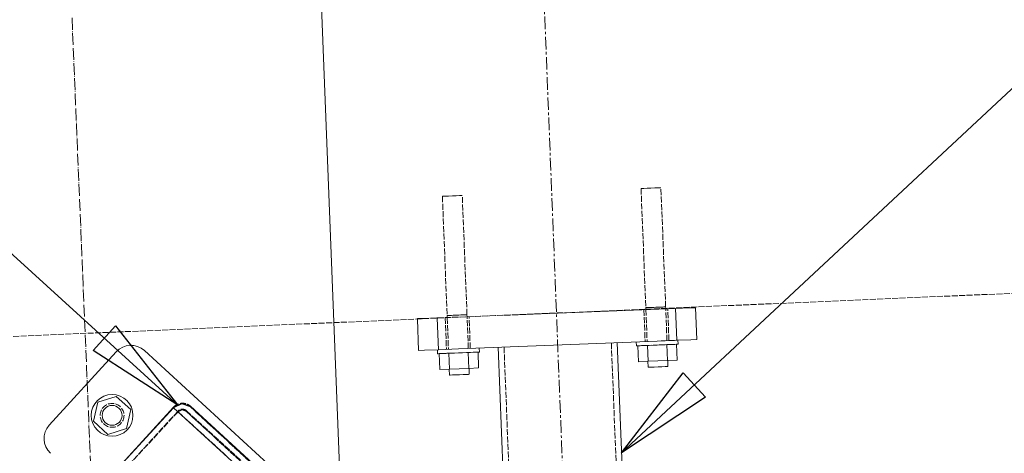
# Model space of a CAD drawing. Header units: millimetres. Extents: x -15129 to 9171, y -18789 to 5877.
# Tile 185 of 256: x -12043 to -11548, y -1193 to -975. Entities that reach past the tile are written whole.
import ezdxf

# ---------------------------------------------------------------- set-up
doc = ezdxf.new("R2010")
doc.units = ezdxf.units.MM
for name, pattern in [('ACAD_ISO02W100', [15, 12, -3]), ('ACAD_ISO04W100', [30, 24, -3, 0, -3]), ('CENTER', [50.8, 31.75, -6.35, 6.35, -6.35])]:
    doc.linetypes.add(name, pattern=pattern)
for name, color, linetype in [('AS_Belki', 145, 'Continuous'), ('AS_Blachy', 30, 'Continuous'), ('AS_DIM_ON', 7, 'Continuous'), ('AS_Kotwy', 9, 'Continuous'), ('AS_Sciany betonowe', 252, 'Continuous'), ('AS_Siatki', 72, 'Continuous')]:
    doc.layers.add(name, color=color, linetype=linetype)

msp = doc.modelspace()

# ---------------------------------------------------------------- linework, layer by layer
at = {"color": 7, "lineweight": 13}
for p, q in [((-11963.84, -1168.62), (-12671.38, -524.36)), ((-11740.59, -1192.66), (-11457.5, -928.55))]:
    msp.add_line(p, q, dxfattribs=at)
at = {"color": 5, "linetype": 'CENTER', "lineweight": 13, "ltscale": 0.2}
msp.add_line((-11791.27, -668.67, -8532.25), (-11765.04, -1333.97, 3773.14), dxfattribs=at)
at = {"color": 0, "linetype": 'ByBlock', "lineweight": -2}
for p, q in [((-11995.2, -1128.79), (-12006.42, -1141.12)), ((-11995.2, -1128.79), (-11963.84, -1168.62)), ((-11963.84, -1168.62), (-12006.42, -1141.12)), ((-11740.59, -1192.66), (-11709.71, -1152.46)), ((-11698.35, -1164.64), (-11709.71, -1152.46)), ((-11698.35, -1164.64), (-11740.59, -1192.66))]:
    msp.add_line(p, q, dxfattribs=at)
at = {"layer": 'AS_Belki', "color": 84, "linetype": 'ACAD_ISO02W100', "lineweight": 13, "ltscale": 0.25}
for p, q in [((-11735.6, -1395.27), (-11745.77, -1137.31)), ((-11799.73, -1139.44), (-11791.67, -1343.95)), ((-11963.73, -1171.94), (-11996.27, -1207.22)), ((-11996.11, -1207.03), (-11963.71, -1171.62)), ((-11961.65, -1170.97), (-11963.73, -1171.94)), ((-11963.73, -1171.94), (-9882.04, -3076.96)), ((-11963.71, -1171.62), (-11961.63, -1170.64)), ((-11959.5, -1171.76), (-11961.65, -1170.97)), ((-11961.63, -1170.64), (-11959.47, -1171.43)), ((-11959.5, -1171.76), (-11924.35, -1204.18)), ((-11891.61, -1233.88), (-11959.5, -1171.76)), ((-11959.47, -1171.43), (-11924.06, -1203.83)), ((-11957.46, -1169.55), (-11922.32, -1201.97))]:
    msp.add_line(p, q, dxfattribs=at)
at = {"layer": 'AS_Belki', "color": 145, "linetype": 'Continuous', "lineweight": 13, "ltscale": 0.25}
for p, q in [((-11742.78, -1137.19), (-11738.4, -1248.13)), ((-11802.73, -1139.56), (-11794.78, -1341.08)), ((-11961.76, -1167.98), (-11965.93, -1169.91)), ((-11961.76, -1167.65), (-11965.92, -1169.59)), ((-11957.45, -1169.22), (-11961.76, -1167.65)), ((-11957.46, -1169.55), (-11961.76, -1167.98)), ((-11965.93, -1169.91), (-11998.47, -1205.19)), ((-11965.92, -1169.59), (-11998.33, -1205)), ((-11893.62, -1236.08), (-11965.93, -1169.91)), ((-11889.59, -1231.67), (-11957.46, -1169.55)), ((-11922.04, -1201.62), (-11957.45, -1169.22))]:
    msp.add_line(p, q, dxfattribs=at)
at = {"layer": 'AS_Belki', "color": 84, "linetype": 'ACAD_ISO02W100', "lineweight": 13, "ltscale": 0.25, "extrusion": (5.20778e-14, -1.1149e-13, -1)}
msp.add_arc((11961.5, -1173.64), 6, 42.4625, 132.4625, dxfattribs=at)
at = {"layer": 'AS_Belki', "color": 84, "linetype": 'ACAD_ISO02W100', "lineweight": 13, "ltscale": 0.25}
msp.add_arc((-11961.5, -1173.64), 3, 47.5375, 137.5375, dxfattribs=at)
at = {"layer": 'AS_Blachy', "color": 84, "linetype": 'ACAD_ISO02W100', "lineweight": 13, "ltscale": 0.25}
for p, q in [((-11833.34, -1124.75), (-11793.69, -1123.19)), ((-11817.34, -1124.21), (-11817.35, -1124.12)), ((-11729.42, -1120.65), (-11728.79, -1136.64)), ((-11716.8, -1136.17), (-11717.43, -1120.18)), ((-11843.33, -1125.14), (-11840.4, -1125.03)), ((-11843.32, -1125.33), (-11843.33, -1125.14)), ((-11843.33, -1125.14), (-11843.32, -1125.33)), ((-11840.4, -1125.03), (-11833.34, -1124.75)), ((-11833.34, -1124.75), (-11833.33, -1124.9)), ((-11833.33, -1124.9), (-11833.34, -1124.75)), ((-11829.34, -1124.59), (-11829.34, -1124.73)), ((-11829.34, -1124.73), (-11828.71, -1140.58)), ((-11816.72, -1140.11), (-11817.34, -1124.21))]:
    msp.add_line(p, q, dxfattribs=at)
at = {"layer": 'AS_Blachy', "color": 145, "linetype": 'Continuous', "lineweight": 13, "ltscale": 0.25}
for p, q in [((-11793.69, -1123.19), (-11713.43, -1120.02)), ((-11713.43, -1120.02), (-11706.36, -1119.74)), ((-11712.8, -1136.01), (-11713.43, -1120.02)), ((-11706.36, -1119.74), (-11703.44, -1119.63)), ((-11702.81, -1135.62), (-11703.44, -1119.63)), ((-11843.32, -1125.33), (-11842.7, -1141.13)), ((-11833.33, -1124.9), (-11832.71, -1140.74)), ((-11722.79, -1136.4), (-11822.71, -1140.34)), ((-11722.79, -1136.4), (-11712.8, -1136.01)), ((-11705.73, -1135.73), (-11712.8, -1136.01)), ((-11702.81, -1135.62), (-11705.73, -1135.73)), ((-11994.76, -1141.85), (-12028.51, -1178.74)), ((-11892.1, -1222.24), (-11980.63, -1141.22)), ((-11839.77, -1141.02), (-11842.7, -1141.13)), ((-11832.71, -1140.74), (-11839.77, -1141.02)), ((-11822.71, -1140.34), (-11832.71, -1140.74))]:
    msp.add_line(p, q, dxfattribs=at)
at = {"layer": 'AS_Blachy', "color": 84, "linetype": 'ACAD_ISO02W100', "lineweight": 13, "ltscale": 0.25}
msp.add_circle((-11996.88, -1173.79), 6, dxfattribs=at)
at = {"layer": 'AS_Blachy', "color": 145, "linetype": 'Continuous', "lineweight": 13, "ltscale": 0.25}
for centre, start, end in [((-11987.38, -1148.6), 47.5375, 137.5375), ((-12021.13, -1185.49), 137.5375, 227.5375)]:
    msp.add_arc(centre, 10, start, end, dxfattribs=at)
at = {"layer": 'AS_DIM_ON', "color": 5, "lineweight": 13}
msp.add_line((-11964.8, 888.23), (-11881.73, -1218.76), dxfattribs=at)
at = {"layer": 'AS_Kotwy', "color": 84, "linetype": 'ACAD_ISO02W100', "lineweight": 13, "ltscale": 0.25}
for p, q in [((-11730.44, -1059.65), (-11730.82, -1059.66)), ((-11730.82, -1059.66), (-11728.46, -1119.61)), ((-11729.36, -1059.6), (-11730.44, -1059.65)), ((-11727.74, -1059.54), (-11729.36, -1059.6)), ((-11725.83, -1059.46), (-11727.74, -1059.54)), ((-11723.91, -1059.39), (-11725.83, -1059.46)), ((-11722.29, -1059.32), (-11723.91, -1059.39)), ((-11721.21, -1059.28), (-11722.29, -1059.32)), ((-11720.83, -1059.27), (-11721.21, -1059.28)), ((-11718.47, -1119.22), (-11720.83, -1059.27)), ((-11830.36, -1063.58), (-11830.74, -1063.6)), ((-11830.74, -1063.6), (-11828.38, -1123.55)), ((-11829.28, -1063.54), (-11830.36, -1063.58)), ((-11827.66, -1063.48), (-11829.28, -1063.54)), ((-11825.75, -1063.4), (-11827.66, -1063.48)), ((-11823.84, -1063.33), (-11825.75, -1063.4)), ((-11822.21, -1063.26), (-11823.84, -1063.33)), ((-11821.13, -1063.22), (-11822.21, -1063.26)), ((-11820.75, -1063.21), (-11821.13, -1063.22)), ((-11818.39, -1123.16), (-11820.75, -1063.21)), ((-11719.31, -1119.25), (-11718.85, -1119.23)), ((-11718.85, -1119.23), (-11718.56, -1119.22)), ((-11718.56, -1119.22), (-11718.47, -1119.22)), ((-11718.44, -1119.94), (-11718.47, -1119.22)), ((-11828.38, -1123.55), (-11828.34, -1124.55)), ((-11828.38, -1123.55), (-11828.28, -1123.55)), ((-11828.28, -1123.55), (-11828, -1123.54)), ((-11828, -1123.54), (-11827.54, -1123.52)), ((-11827.54, -1123.52), (-11826.92, -1123.5)), ((-11826.92, -1123.5), (-11826.16, -1123.47)), ((-11826.16, -1123.47), (-11825.3, -1123.43)), ((-11825.3, -1123.43), (-11824.36, -1123.39)), ((-11824.36, -1123.39), (-11823.38, -1123.36)), ((-11823.38, -1123.36), (-11822.41, -1123.32)), ((-11822.41, -1123.32), (-11821.47, -1123.28)), ((-11821.47, -1123.28), (-11820.61, -1123.25)), ((-11820.61, -1123.25), (-11819.85, -1123.22)), ((-11819.85, -1123.22), (-11819.23, -1123.19)), ((-11819.23, -1123.19), (-11818.77, -1123.17)), ((-11818.77, -1123.17), (-11818.48, -1123.16)), ((-11818.48, -1123.16), (-11818.39, -1123.16)), ((-11818.35, -1124.16), (-11818.39, -1123.16)), ((-11818.34, -1124.25), (-11818.35, -1124.16)), ((-11728.46, -1119.61), (-11728.43, -1120.37)), ((-11728.46, -1119.61), (-11728.36, -1119.61)), ((-11728.42, -1120.61), (-11727.79, -1136.6)), ((-11728.36, -1119.61), (-11728.08, -1119.6)), ((-11728.08, -1119.6), (-11727.62, -1119.58)), ((-11727.62, -1119.58), (-11726.99, -1119.56)), ((-11726.99, -1119.56), (-11726.24, -1119.53)), ((-11726.24, -1119.53), (-11725.37, -1119.49)), ((-11725.37, -1119.49), (-11724.44, -1119.46)), ((-11724.44, -1119.46), (-11723.46, -1119.42)), ((-11723.46, -1119.42), (-11722.49, -1119.38)), ((-11722.49, -1119.38), (-11721.55, -1119.34)), ((-11721.55, -1119.34), (-11720.69, -1119.31)), ((-11720.69, -1119.31), (-11719.93, -1119.28)), ((-11719.93, -1119.28), (-11719.31, -1119.25)), ((-11717.8, -1136.21), (-11718.43, -1120.22)), ((-11828.34, -1124.55), (-11828.34, -1124.68)), ((-11828.34, -1124.68), (-11827.71, -1140.54)), ((-11817.72, -1140.15), (-11818.34, -1124.25)), ((-11731.95, -1138.77), (-11732.51, -1138.79)), ((-11727.61, -1138.6), (-11731.95, -1138.77)), ((-11721.64, -1138.36), (-11727.61, -1138.6)), ((-11720.75, -1136.32), (-11722.79, -1136.4)), ((-11720.62, -1138.32), (-11721.64, -1138.36)), ((-11719.58, -1136.28), (-11720.75, -1136.32)), ((-11718.78, -1136.25), (-11719.58, -1136.28)), ((-11716.96, -1136.17), (-11718.78, -1136.25)), ((-11712.92, -1138.02), (-11717.82, -1138.21)), ((-11713.91, -1138.06), (-11717.82, -1138.21)), ((-11715.6, -1136.12), (-11716.96, -1136.17)), ((-11715.37, -1136.11), (-11715.6, -1136.12)), ((-11714.07, -1136.06), (-11715.37, -1136.11)), ((-11713.1, -1136.02), (-11714.07, -1136.06)), ((-11712.8, -1136.01), (-11713.1, -1136.02)), ((-11831.86, -1142.71), (-11832.43, -1142.73)), ((-11831.1, -1142.68), (-11831.86, -1142.71)), ((-11828.87, -1142.59), (-11831.1, -1142.68)), ((-11827.93, -1142.55), (-11828.87, -1142.59)), ((-11827.53, -1142.53), (-11827.93, -1142.55)), ((-11822.64, -1142.34), (-11824.76, -1142.43)), ((-11813.48, -1141.98), (-11817.74, -1142.15)), ((-11812.84, -1141.96), (-11813.48, -1141.98)), ((-11717.5, -1146.2), (-11717.4, -1146.2))]:
    msp.add_line(p, q, dxfattribs=at)
at = {"layer": 'AS_Kotwy', "color": 145, "linetype": 'Continuous', "lineweight": 13, "ltscale": 0.25}
for p, q in [((-11728.43, -1120.37), (-11728.42, -1120.61)), ((-11718.43, -1120.22), (-11718.44, -1119.94)), ((-11733.28, -1136.82), (-11733.2, -1138.82)), ((-11733, -1138.81), (-11733.2, -1138.82)), ((-11732.41, -1138.78), (-11733, -1138.81)), ((-11732.51, -1138.79), (-11732.19, -1146.78)), ((-11731.44, -1138.75), (-11732.41, -1138.78)), ((-11730.13, -1138.69), (-11731.44, -1138.75)), ((-11728.54, -1138.63), (-11730.13, -1138.69)), ((-11726.73, -1138.56), (-11728.54, -1138.63)), ((-11727.29, -1146.59), (-11727.61, -1138.6)), ((-11724.76, -1138.48), (-11726.73, -1138.56)), ((-11722.71, -1138.4), (-11724.76, -1138.48)), ((-11720.67, -1138.32), (-11722.71, -1138.4)), ((-11718.7, -1138.24), (-11720.67, -1138.32)), ((-11717.82, -1138.21), (-11720.62, -1138.32)), ((-11716.88, -1138.17), (-11718.7, -1138.24)), ((-11717.5, -1146.2), (-11717.82, -1138.21)), ((-11715.29, -1138.11), (-11716.88, -1138.17)), ((-11713.99, -1138.06), (-11715.29, -1138.11)), ((-11713.02, -1138.02), (-11713.99, -1138.06)), ((-11712.42, -1138), (-11713.02, -1138.02)), ((-11712.61, -1146.01), (-11712.92, -1138.02)), ((-11712.22, -1137.99), (-11712.42, -1138)), ((-11712.22, -1137.99), (-11712.3, -1135.99)), ((-11833.21, -1140.76), (-11833.13, -1142.76)), ((-11832.93, -1142.75), (-11833.13, -1142.76)), ((-11832.33, -1142.72), (-11832.93, -1142.75)), ((-11832.43, -1142.73), (-11832.11, -1150.72)), ((-11831.36, -1142.69), (-11832.33, -1142.72)), ((-11830.05, -1142.63), (-11831.36, -1142.69)), ((-11828.46, -1142.57), (-11830.05, -1142.63)), ((-11826.65, -1142.5), (-11828.46, -1142.57)), ((-11827.22, -1150.53), (-11827.53, -1142.53)), ((-11824.68, -1142.42), (-11826.65, -1142.5)), ((-11822.64, -1142.34), (-11824.68, -1142.42)), ((-11820.59, -1142.26), (-11822.64, -1142.34)), ((-11818.62, -1142.18), (-11820.59, -1142.26)), ((-11816.81, -1142.11), (-11818.62, -1142.18)), ((-11817.42, -1150.14), (-11817.74, -1142.15)), ((-11815.22, -1142.05), (-11816.81, -1142.11)), ((-11813.91, -1142), (-11815.22, -1142.05)), ((-11812.94, -1141.96), (-11813.91, -1142)), ((-11812.35, -1141.94), (-11812.94, -1141.96)), ((-11812.53, -1149.95), (-11812.84, -1141.96)), ((-11812.14, -1141.93), (-11812.35, -1141.94)), ((-11812.14, -1141.93), (-11812.22, -1139.93)), ((-11732.19, -1146.78), (-11727.29, -1146.59)), ((-11727.39, -1146.59), (-11727.28, -1149.59)), ((-11727.29, -1146.59), (-11717.5, -1146.2)), ((-11717.5, -1146.2), (-11712.61, -1146.01)), ((-11717.28, -1149.2), (-11717.4, -1146.2)), ((-11832.11, -1150.72), (-11827.22, -1150.53)), ((-11827.32, -1150.53), (-11827.2, -1153.53)), ((-11827.22, -1150.53), (-11817.42, -1150.14)), ((-11827.2, -1153.53), (-11826.82, -1153.51)), ((-11826.82, -1153.51), (-11825.73, -1153.47)), ((-11825.73, -1153.47), (-11824.11, -1153.41)), ((-11824.11, -1153.41), (-11822.2, -1153.33)), ((-11822.2, -1153.33), (-11820.29, -1153.26)), ((-11820.29, -1153.26), (-11818.67, -1153.19)), ((-11818.67, -1153.19), (-11817.59, -1153.15)), ((-11817.59, -1153.15), (-11817.21, -1153.14)), ((-11817.42, -1150.14), (-11812.53, -1149.95)), ((-11817.21, -1153.14), (-11817.32, -1150.14)), ((-11727.28, -1149.59), (-11726.9, -1149.58)), ((-11726.9, -1149.58), (-11725.81, -1149.53)), ((-11725.81, -1149.53), (-11724.19, -1149.47)), ((-11724.19, -1149.47), (-11722.28, -1149.39)), ((-11722.28, -1149.39), (-11720.37, -1149.32)), ((-11720.37, -1149.32), (-11718.75, -1149.25)), ((-11718.75, -1149.25), (-11717.66, -1149.21)), ((-11717.66, -1149.21), (-11717.28, -1149.2)), ((-12004.11, -1167.18), (-12006.22, -1176.75)), ((-11994.76, -1164.23), (-12004.11, -1167.18)), ((-11987.54, -1170.84), (-11994.76, -1164.23)), ((-11989.65, -1180.41), (-11987.54, -1170.84)), ((-12006.22, -1176.75), (-11998.99, -1183.36)), ((-11998.99, -1183.36), (-11989.65, -1180.41))]:
    msp.add_line(p, q, dxfattribs=at)
for radius in [10.5, 5]:
    msp.add_circle((-11996.88, -1173.79), radius, dxfattribs=at)
at = {"layer": 'AS_Sciany betonowe', "color": 145, "linetype": 'ACAD_ISO02W100', "lineweight": 13, "ltscale": 0.25}
msp.add_line((-489.39, -634.96), (-12160.18, -1139.01), dxfattribs=at)
at = {"layer": 'AS_Siatki', "color": 20, "linetype": 'ACAD_ISO04W100', "lineweight": 13, "ltscale": 0.25}
msp.add_line((-11347.6, -17024.7), (-12017.05, -973.9), dxfattribs=at)

doc.saveas('drawing.dxf')
